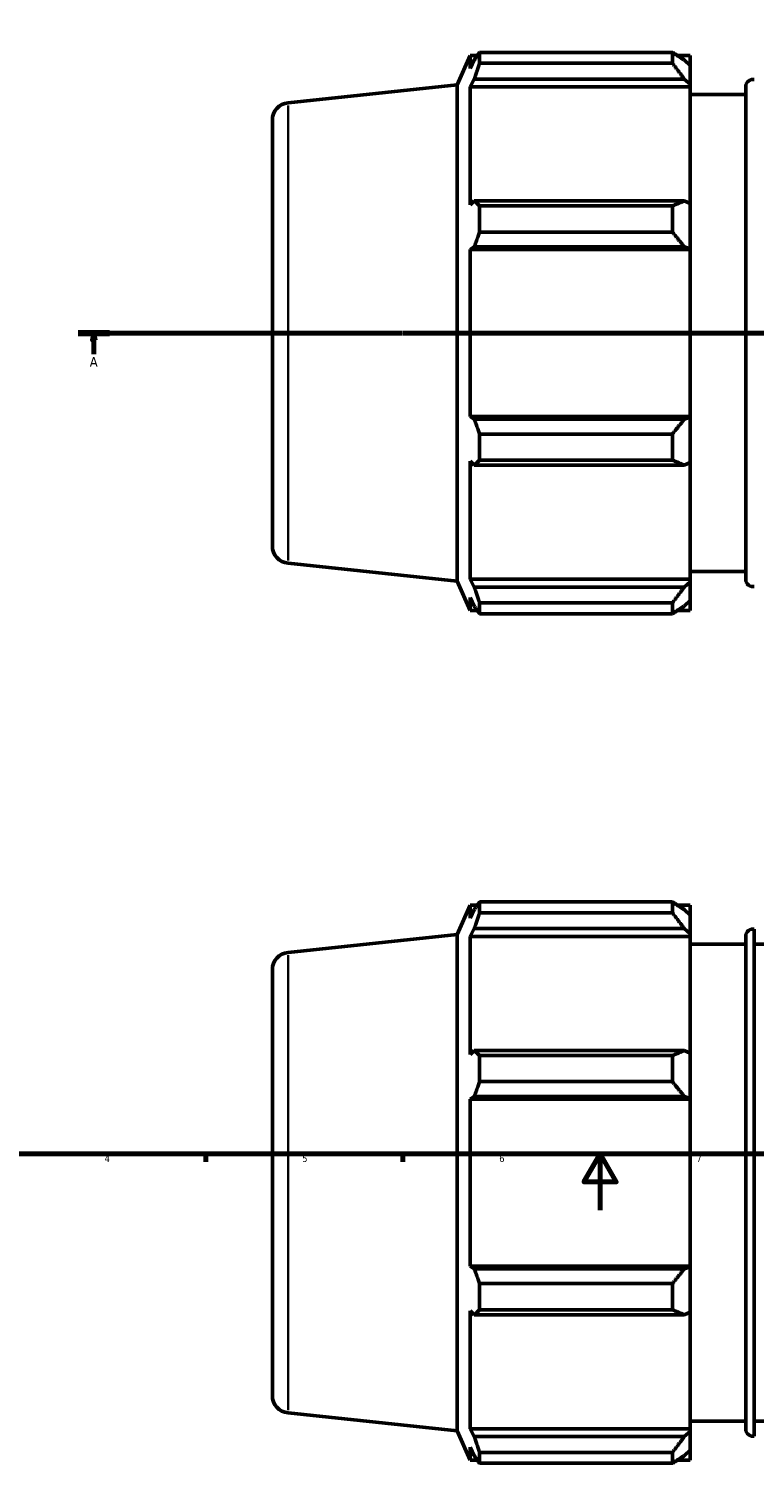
# Model space of a CAD drawing. Header units: millimetres. Extents: x -435 to 1325, y -90 to 884.
# Tile 3 of 9: x 217 to 475, y -90 to 420. Entities that reach past the tile are written whole.
import ezdxf

# ---------------------------------------------------------------- set-up
doc = ezdxf.new("R2010")
doc.units = ezdxf.units.MM
doc.linetypes.add('CHAIN', pattern=[0.7087, 0.4724, -0.0591, 0.1181, -0.0591])
for name, color, linetype, lineweight in [('Border (ISO)', 7, 'Continuous', 70), ('Section Line (ISO)', 7, 'CHAIN', 70), ('Visible (ISO)', 7, 'Continuous', 50), ('Visible Narrow (ISO)', 7, 'Continuous', 35)]:
    doc.layers.add(name, color=color, linetype=linetype, lineweight=lineweight)
doc.styles.add('Label Text (ISO)', font='tahoma.ttf')
doc.styles.add('Note Text (ISO)', font='tahoma.ttf')

# ---------------------------------------------------------------- blocks, each defined once
blk = doc.blocks.new('Borders Default Border')
at = {"layer": 'Border (ISO)'}
for p, q in [((280.33, 20), (280.33, 17.1)), ((350.42, 20), (350.42, 17.1))]:
    blk.add_line(p, q, dxfattribs=at)
at = {"layer": 'Border (ISO)', "flags": 128}
for points in [[(20, 20), (20, 574), (821, 574), (821, 20), (20, 20)], [(420.5, 0), (420.5, 20), (414.73, 10), (426.27, 10), (420.5, 20)]]:
    blk.add_lwpolyline(points, dxfattribs=at)
at = {"layer": 'Border (ISO)', "color": 232, "true_color": 0xca0064, "char_height": 2.5, "attachment_point": 7, "style": 'Note Text (ISO)'}
for s, insert in [('4', (244.42, 17.1)), ('5', (314.64, 17.05)), ('6', (384.66, 17.05)), ('7', (454.77, 17.1))]:
    blk.add_mtext(s, dxfattribs=dict(at, insert=insert))
blk = doc.blocks.new('2dTransSection0')
at = {"layer": 'Section Line (ISO)', "linetype": 'CHAIN'}
blk.add_line((235.03, 311.7), (833.03, 311.7), dxfattribs=at)
at = {"layer": 'Section Line (ISO)', "linetype": 'Continuous', "lineweight": 140}
for p, q in [((235.03, 311.7), (246.2, 311.7)), ((821.86, 311.7), (833.03, 311.7))]:
    blk.add_line(p, q, dxfattribs=at)
at = {"layer": 'Section Line (ISO)', "linetype": 'Continuous'}
for p, q in [((240.61, 311.7), (240.11, 309.2)), ((240.61, 309.2), (240.61, 311.7)), ((241.11, 309.2), (240.61, 311.7)), ((827.45, 311.7), (826.95, 309.2)), ((827.45, 309.2), (827.45, 311.7)), ((827.95, 309.2), (827.45, 311.7)), ((240.11, 309.2), (241.11, 309.2)), ((240.61, 304.2), (240.61, 309.2)), ((826.95, 309.2), (827.95, 309.2)), ((827.45, 304.2), (827.45, 309.2))]:
    blk.add_line(p, q, dxfattribs=at)
at = {"layer": 'Section Line (ISO)', "linetype": 'Continuous', "flags": 128}
for points in [[(241.11, 309.2), (240.61, 311.7), (240.11, 309.2), (241.11, 309.2)], [(827.95, 309.2), (827.45, 311.7), (826.95, 309.2), (827.95, 309.2)]]:
    blk.add_lwpolyline(points, dxfattribs=at)
at = {"layer": 'Section Line (ISO)'}
for points in [[(241.11, 309.2), (240.61, 311.7), (240.11, 309.2), (241.11, 309.2)], [(827.95, 309.2), (827.45, 311.7), (826.95, 309.2), (827.95, 309.2)]]:
    blk.add_solid(points, dxfattribs=at)
at = {"layer": 'Section Line (ISO)', "char_height": 3.5, "attachment_point": 7, "style": 'Label Text (ISO)'}
for insert in [(239.13, 299.7), (825.96, 299.7)]:
    blk.add_mtext('A', dxfattribs=dict(at, insert=insert))

msp = doc.modelspace()

# ---------------------------------------------------------------- linework, layer by layer
at = {"layer": 'Visible (ISO)'}
for p, q in [((369.7455, 399.854), (374.3862, 410.2771)), ((374.3862, 410.2771), (374.3862, 405.7145)), ((374.3862, 410.2771), (376.8673, 410.2771)), ((375.802, 408.7473), (374.3862, 405.7145)), ((377.6898, 411.4355), (446.1855, 411.4355)), ((377.6898, 407.6025), (377.6898, 411.4355)), ((446.1855, 407.6025), (446.1855, 411.4355)), ((448.0329, 410.2771), (452.5455, 410.2771)), ((452.5455, 406.7255), (450.4255, 408.7473)), ((452.5455, 406.7255), (452.5455, 410.2771)), ((446.1855, 407.6025), (377.6898, 407.6025)), ((452.5455, 406.7255), (452.5455, 400.0789)), ((309.6279, 393.5353), (369.7455, 399.854)), ((369.7455, 223.5403), (369.7455, 399.854)), ((374.3862, 399.1386), (375.802, 401.9593)), ((374.3862, 399.1386), (374.3862, 357.2163)), ((452.5455, 399.1386), (374.3862, 399.1386)), ((375.802, 401.9593), (450.4255, 401.9593)), ((450.4255, 401.9593), (452.5455, 400.0789)), ((452.5455, 400.0789), (452.5455, 399.1386)), ((452.5455, 357.7057), (452.5455, 399.1386)), ((472.2759, 224.0913), (472.2759, 399.3029)), ((452.5455, 396.4971), (472.2759, 396.4971)), ((304.0312, 387.3196), (304.0312, 236.0746)), ((375.802, 358.6846), (374.3862, 357.2163)), ((450.4255, 358.6846), (375.802, 358.6846)), ((452.5455, 357.7057), (450.4255, 358.6846)), ((452.5455, 357.7057), (452.5455, 341.6594)), ((377.6898, 347.5894), (377.6898, 356.8431)), ((377.6898, 356.8431), (446.1855, 356.8431)), ((446.1855, 347.5894), (446.1855, 356.8431)), ((446.1855, 347.5894), (377.6898, 347.5894)), ((374.3862, 341.3407), (375.802, 342.2969)), ((375.802, 342.2969), (450.4255, 342.2969)), ((450.4255, 342.2969), (452.5455, 341.6594)), ((452.5455, 341.6594), (452.5455, 341.3407)), ((452.5455, 341.3407), (374.3862, 341.3407)), ((374.3862, 341.3407), (374.3862, 282.0535)), ((452.5455, 282.0535), (452.5455, 341.3407)), ((375.802, 281.0973), (374.3862, 282.0535)), ((452.5455, 282.0535), (374.3862, 282.0535)), ((450.4255, 281.0973), (375.802, 281.0973)), ((452.5455, 281.7348), (450.4255, 281.0973)), ((452.5455, 282.0535), (452.5455, 281.7348)), ((452.5455, 281.7348), (452.5455, 265.6885)), ((377.6898, 266.5511), (377.6898, 275.8048)), ((377.6898, 275.8048), (446.1855, 275.8048)), ((446.1855, 266.5511), (446.1855, 275.8048)), ((374.3862, 266.1779), (375.802, 264.7096)), ((374.3862, 266.1779), (374.3862, 224.2556)), ((446.1855, 266.5511), (377.6898, 266.5511)), ((450.4255, 264.7096), (452.5455, 265.6885)), ((452.5455, 224.2556), (452.5455, 265.6885)), ((375.802, 264.7096), (450.4255, 264.7096)), ((309.6279, 229.8589), (369.7455, 223.5403)), ((452.5455, 226.8971), (472.2759, 226.8971)), ((369.7455, 223.5403), (374.3862, 213.1171)), ((375.802, 221.4349), (374.3862, 224.2556)), ((452.5455, 224.2556), (374.3862, 224.2556)), ((450.4255, 221.4349), (375.802, 221.4349)), ((452.5455, 223.3154), (450.4255, 221.4349)), ((452.5455, 224.2556), (452.5455, 223.3154)), ((452.5455, 223.3154), (452.5455, 216.6688)), ((374.3862, 217.6797), (375.802, 214.6469)), ((374.3862, 217.6797), (374.3862, 213.1171)), ((377.6898, 211.9587), (377.6898, 215.7918)), ((377.6898, 215.7918), (446.1855, 215.7918)), ((446.1855, 211.9587), (446.1855, 215.7918)), ((450.4255, 214.6469), (452.5455, 216.6688)), ((452.5455, 213.1171), (452.5455, 216.6688)), ((374.3862, 213.1171), (376.8673, 213.1171)), ((446.1855, 211.9587), (377.6898, 211.9587)), ((448.0329, 213.1171), (452.5455, 213.1171)), ((369.7455, 97.9159), (374.3862, 108.339)), ((374.3862, 108.339), (374.3862, 103.7765)), ((374.3862, 108.339), (376.8673, 108.339)), ((377.6898, 105.6644), (377.6898, 109.4974)), ((377.6898, 109.4974), (446.1855, 109.4974)), ((446.1855, 105.6644), (446.1855, 109.4974)), ((448.0329, 108.339), (452.5455, 108.339)), ((452.5455, 104.7874), (452.5455, 108.339)), ((375.802, 106.8093), (374.3862, 103.7765)), ((446.1855, 105.6644), (377.6898, 105.6644)), ((452.5455, 104.7874), (450.4255, 106.8093)), ((452.5455, 104.7874), (452.5455, 98.1408)), ((309.6279, 91.5973), (369.7455, 97.9159)), ((369.7455, -78.3978), (369.7455, 97.9159)), ((374.3862, 97.2006), (375.802, 100.0213)), ((452.5455, 97.2006), (374.3862, 97.2006)), ((374.3862, 97.2006), (374.3862, 55.2782)), ((375.802, 100.0213), (450.4255, 100.0213)), ((450.4255, 100.0213), (452.5455, 98.1408)), ((452.5455, 98.1408), (452.5455, 97.2006)), ((452.5455, 55.7677), (452.5455, 97.2006)), ((472.2759, -77.8467), (472.2759, 97.3648)), ((475.3169, 99.8056), (475.3169, -80.2875)), ((452.5455, 94.559), (472.2759, 94.559)), ((475.3169, 94.559), (494.6026, 94.559)), ((304.0312, 85.3815), (304.0312, -65.8634)), ((375.802, 56.7466), (374.3862, 55.2782)), ((450.4255, 56.7466), (375.802, 56.7466)), ((452.5455, 55.7677), (450.4255, 56.7466)), ((377.6898, 45.6513), (377.6898, 54.9051)), ((377.6898, 54.9051), (446.1855, 54.9051)), ((446.1855, 45.6513), (446.1855, 54.9051)), ((452.5455, 55.7677), (452.5455, 39.7214)), ((446.1855, 45.6513), (377.6898, 45.6513)), ((374.3862, 39.4026), (375.802, 40.3589)), ((452.5455, 39.4026), (374.3862, 39.4026)), ((374.3862, 39.4026), (374.3862, -19.8845)), ((375.802, 40.3589), (450.4255, 40.3589)), ((450.4255, 40.3589), (452.5455, 39.7214)), ((452.5455, 39.7214), (452.5455, 39.4026)), ((452.5455, -19.8845), (452.5455, 39.4026)), ((375.802, -20.8408), (374.3862, -19.8845)), ((452.5455, -19.8845), (374.3862, -19.8845)), ((452.5455, -20.2033), (450.4255, -20.8408)), ((452.5455, -19.8845), (452.5455, -20.2033)), ((452.5455, -20.2033), (452.5455, -36.2496)), ((450.4255, -20.8408), (375.802, -20.8408)), ((377.6898, -26.1332), (446.1855, -26.1332)), ((377.6898, -35.387), (377.6898, -26.1332)), ((446.1855, -35.387), (446.1855, -26.1332)), ((446.1855, -35.387), (377.6898, -35.387)), ((374.3862, -35.7601), (374.3862, -77.6825)), ((374.3862, -35.7601), (375.802, -37.2285)), ((375.802, -37.2285), (450.4255, -37.2285)), ((450.4255, -37.2285), (452.5455, -36.2496)), ((452.5455, -77.6825), (452.5455, -36.2496)), ((309.6279, -72.0792), (369.7455, -78.3978)), ((452.5455, -75.041), (472.2759, -75.041)), ((475.3169, -75.041), (494.6026, -75.041)), ((369.7455, -78.3978), (374.3862, -88.821)), ((375.802, -80.5032), (374.3862, -77.6825)), ((452.5455, -77.6825), (374.3862, -77.6825)), ((450.4255, -80.5032), (375.802, -80.5032)), ((452.5455, -78.6227), (450.4255, -80.5032)), ((452.5455, -77.6825), (452.5455, -78.6227)), ((452.5455, -78.6227), (452.5455, -85.2693)), ((374.3862, -84.2584), (375.802, -87.2912)), ((374.3862, -84.2584), (374.3862, -88.821)), ((377.6898, -89.9793), (377.6898, -86.1463)), ((377.6898, -86.1463), (446.1855, -86.1463)), ((446.1855, -89.9793), (446.1855, -86.1463)), ((450.4255, -87.2912), (452.5455, -85.2693)), ((452.5455, -88.821), (452.5455, -85.2693)), ((374.3862, -88.821), (376.8673, -88.821)), ((446.1855, -89.9793), (377.6898, -89.9793)), ((448.0329, -88.821), (452.5455, -88.821))]:
    msp.add_line(p, q, dxfattribs=at)
for centre, radius, start, end in [((474.7759, 399.3029), 2.5, 77.501569, 180), ((310.2812, 387.3196), 6.25, 96, 180), ((310.2812, 236.0746), 6.25, 180, 264), ((474.7759, 224.0913), 2.5, 180, 282.498431), ((474.7759, 97.3648), 2.5, 77.501569, 180), ((310.2812, 85.3815), 6.25, 96, 180), ((310.2812, -65.8634), 6.25, 180, 264), ((474.7759, -77.8467), 2.5, 180, 282.498431)]:
    msp.add_arc(centre, radius, start, end, dxfattribs=at)
for points, weights in [([(375.802, 408.7473), (376.7081, 410.064), (377.6898, 411.4355)], [1.00322446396, 1.00202000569, 1]), ([(450.4255, 408.7473), (448.3903, 410.064), (446.1855, 411.4355)], [1.0050393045, 1.00959252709, 1.01333848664]), ([(377.6898, 407.6025), (376.7081, 404.7233), (375.802, 401.9593)], [1, 1.00202000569, 1.00322446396]), ([(446.1855, 407.6025), (448.3903, 404.7233), (450.4255, 401.9593)], [1.01333848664, 1.00959252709, 1.0050393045]), ([(375.802, 358.6846), (376.7081, 357.7827), (377.6898, 356.8431)], [1.00322446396, 1.00202000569, 1]), ([(450.4255, 358.6846), (448.3903, 357.7827), (446.1855, 356.8431)], [1.0050393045, 1.00959252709, 1.01333848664]), ([(377.6898, 347.5894), (376.7081, 344.8892), (375.802, 342.2969)], [1, 1.00202000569, 1.00322446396]), ([(446.1855, 347.5894), (448.3903, 344.8892), (450.4255, 342.2969)], [1.01333848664, 1.00959252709, 1.0050393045]), ([(375.802, 281.0973), (376.7081, 278.5051), (377.6898, 275.8048)], [1.00322446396, 1.00202000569, 1]), ([(450.4255, 281.0973), (448.3903, 278.5051), (446.1855, 275.8048)], [1.0050393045, 1.00959252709, 1.01333848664]), ([(377.6898, 266.5511), (376.7081, 265.6115), (375.802, 264.7096)], [1, 1.00202000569, 1.00322446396]), ([(446.1855, 266.5511), (448.3903, 265.6115), (450.4255, 264.7096)], [1.01333848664, 1.00959252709, 1.0050393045]), ([(375.802, 221.4349), (376.7081, 218.6709), (377.6898, 215.7918)], [1.00322446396, 1.00202000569, 1]), ([(450.4255, 221.4349), (448.3903, 218.6709), (446.1855, 215.7918)], [1.0050393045, 1.00959252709, 1.01333848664]), ([(377.6898, 211.9587), (376.7081, 213.3302), (375.802, 214.6469)], [1, 1.00202000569, 1.00322446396]), ([(446.1855, 211.9587), (448.3903, 213.3302), (450.4255, 214.6469)], [1.01333848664, 1.00959252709, 1.0050393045]), ([(375.802, 106.8093), (376.7081, 108.1259), (377.6898, 109.4974)], [1.00322446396, 1.00202000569, 1]), ([(450.4255, 106.8093), (448.3903, 108.1259), (446.1855, 109.4974)], [1.0050393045, 1.00959252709, 1.01333848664]), ([(377.6898, 105.6644), (376.7081, 102.7853), (375.802, 100.0213)], [1, 1.00202000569, 1.00322446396]), ([(446.1855, 105.6644), (448.3903, 102.7853), (450.4255, 100.0213)], [1.01333848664, 1.00959252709, 1.0050393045]), ([(375.802, 56.7466), (376.7081, 55.8446), (377.6898, 54.9051)], [1.00322446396, 1.00202000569, 1]), ([(450.4255, 56.7466), (448.3903, 55.8446), (446.1855, 54.9051)], [1.0050393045, 1.00959252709, 1.01333848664]), ([(377.6898, 45.6513), (376.7081, 42.9511), (375.802, 40.3589)], [1, 1.00202000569, 1.00322446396]), ([(446.1855, 45.6513), (448.3903, 42.9511), (450.4255, 40.3589)], [1.01333848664, 1.00959252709, 1.0050393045]), ([(375.802, -20.8408), (376.7081, -23.433), (377.6898, -26.1332)], [1.00322446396, 1.00202000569, 1]), ([(450.4255, -20.8408), (448.3903, -23.433), (446.1855, -26.1332)], [1.0050393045, 1.00959252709, 1.01333848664]), ([(377.6898, -35.387), (376.7081, -36.3265), (375.802, -37.2285)], [1, 1.00202000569, 1.00322446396]), ([(446.1855, -35.387), (448.3903, -36.3265), (450.4255, -37.2285)], [1.01333848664, 1.00959252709, 1.0050393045]), ([(375.802, -80.5032), (376.7081, -83.2672), (377.6898, -86.1463)], [1.00322446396, 1.00202000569, 1]), ([(450.4255, -80.5032), (448.3903, -83.2672), (446.1855, -86.1463)], [1.0050393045, 1.00959252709, 1.01333848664]), ([(377.6898, -89.9793), (376.7081, -88.6078), (375.802, -87.2912)], [1, 1.00202000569, 1.00322446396]), ([(446.1855, -89.9793), (448.3903, -88.6078), (450.4255, -87.2912)], [1.01333848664, 1.00959252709, 1.0050393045])]:
    msp.add_rational_spline(points, weights, degree=2, dxfattribs=at)
at = {"layer": 'Visible Narrow (ISO)'}
for p, q in [((309.6279, 230.8664), (309.6279, 392.5278)), ((309.6279, -71.0716), (309.6279, 90.5897))]:
    msp.add_line(p, q, dxfattribs=at)

# ---------------------------------------------------------------- block references
msp.add_blockref('Borders Default Border', (0, 0))
at = {"layer": 'Section Line (ISO)'}
msp.add_blockref('2dTransSection0', (0, 0), dxfattribs=at)

doc.saveas('drawing.dxf')
